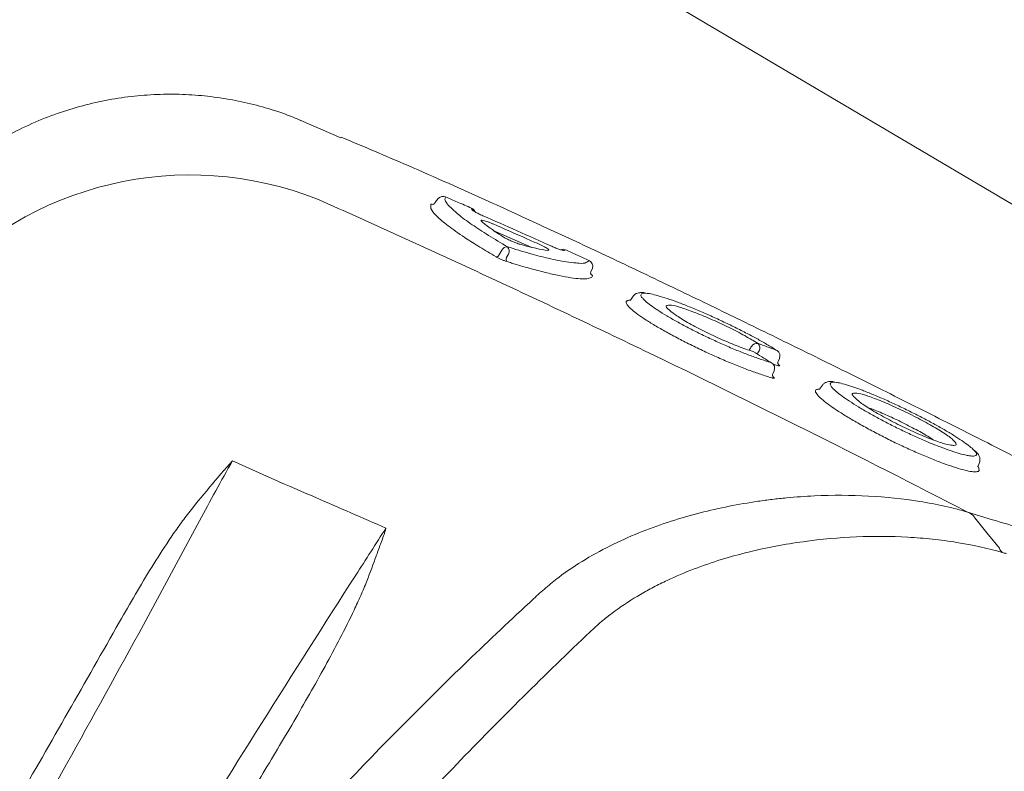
# Model space of a CAD drawing. Header units: millimetres. Extents: x -1131 to 37929, y -9154 to 9180.
# Tile 41 of 85: x 14246 to 14400, y 4739 to 4857. Entities that reach past the tile are written whole.
import ezdxf

# ---------------------------------------------------------------- set-up
doc = ezdxf.new("R2010")
doc.units = ezdxf.units.MM
doc.layers.add('GREYSCALE', color=9, linetype='Continuous', lineweight=0, true_color=0x808080)

# ---------------------------------------------------------------- blocks, each defined once
blk = doc.blocks.new('FLOOR PLAN')
at = {"layer": 'GREYSCALE'}
for p, q in [((15165.22, 13754.86, -57105.36), (14621.68, 14076.42, -57105.36)), ((14671.07, 13994.6, -57105.4), (14671.07, 13994.61, -57105.4)), ((14671.08, 13994.63, -57105.4), (14677.31, 13991.95, -57105.4)), ((14693.65, 13982.71, -57105.4), (14693.66, 13982.72, -57105.4)), ((14691.37, 13981.56, -57105.4), (14691.33, 13980.9, -57105.4)), ((14692.55, 13982.51, -57105.4), (14692.44, 13982.38, -57105.4)), ((14701.09, 13977.48, -57105.4), (14707.13, 13974.82, -57105.4)), ((14702.43, 13974.4, -57105.4), (14701.97, 13973.62, -57105.4)), ((14703.13, 13973.19, -57105.4), (14703.48, 13973.77, -57105.4)), ((14716.54, 13971.48, -57105.4), (14716.32, 13971, -57105.4)), ((14716.53, 13971.45, -57105.4), (14716.57, 13971.56, -57105.4)), ((14722.49, 13966.58, -57105.4), (14722.94, 13967.21, -57105.4)), ((14745.26, 13958.78, -57105.4), (14745.38, 13958.73, -57105.4)), ((14744.42, 13956.86, -57105.4), (14744.53, 13956.81, -57105.4)), ((14744.69, 13956.65, -57105.4), (14745.23, 13956.46, -57105.4)), ((14745.75, 13957.49, -57105.4), (14745.54, 13957, -57105.4)), ((14744.91, 13955.56, -57105.4), (14744.7, 13955.08, -57105.4)), ((14752.02, 13952.7, -57105.4), (14752.47, 13953.32, -57105.4)), ((14776.94, 13941.11, -57105.4), (14776.69, 13940.6, -57105.4)), ((14776.76, 13939.84, -57105.4), (14776.94, 13939.98, -57105.4)), ((14776.94, 13939.98, -57105.4), (14776.86, 13940.25, -57105.4)), ((14779.01, 13932.31, -57105.4), (14775.09, 13933.5, -57105.4)), ((14776.21, 13932.61, -57105.4), (14776.21, 13932.61, -57105.4)), ((14776.21, 13932.61, -57105.4), (14776.21, 13932.61, -57105.4)), ((14778.14, 13930.25, -57105.4), (14776.22, 13932.6, -57105.4)), ((14780.07, 13927.88, -57105.4), (14778.14, 13930.25, -57105.4))]:
    blk.add_line(p, q, dxfattribs=at)
for centre, radius, start, end in [((21130.68, 10361.07), 7752.88, 141.708854, 166.516628), ((21130.68, 10361.07), 7602.52, 141.773276, 166.244763), ((14653.83, 13932.08, -57105.4), 54.05, 68.4516, 138.3199), ((14693.26, 13981.8, -57105.4), 1, 66.5064, 134.8263), ((14693.25, 13981.8, -57105.4), 0.996, 66.1723, 134.7386), ((14697.31, 13980.03, -57105.4), 1, 21.2376, 66.6275), ((14703.27, 13973.97, -57105.4), 0.947, 87.7399, 153.2659), ((14702.57, 13974.22, -57105.4), 1.02, 333.7753, 43.1339), ((14701.54, 13973.83, -57105.4), 0.474, 267.8223, 333.2128), ((14711.96, 13973.53, -57105.4), 0.997, 65.4305, 111.597), ((14703.59, 13972.96, -57105.4), 0.509, 153.8273, 223.0389), ((14715.63, 13971.88, -57105.4), 0.999, 341.5559, 65.958), ((14742.21, 13958.89, -57105.4), 0.948, 77.4282, 149.5173), ((14741.71, 13959.13, -57105.4), 0.981, 331.8649, 44.0368), ((14744.83, 13957.88, -57105.4), 1, 336.5399, 57.0843), ((14744, 13955.96, -57105.4), 1, 336.4853, 58.2041)]:
    blk.add_arc(centre, radius, start, end, dxfattribs=at)
at = {"layer": 'GREYSCALE', "ltscale": 0.25}
for centre, radius, start, end in [((21162.38, 10254.78), 7836.99, 141.329977, 165.793479), ((21207.44, 10240.08), 7731.89, 141.956801, 165.483737)]:
    blk.add_arc(centre, radius, start, end, dxfattribs=at)
at = {"layer": 'GREYSCALE'}
for points, knots in [([(14610.63, 13980.5, -57105.4), (14610.65, 13980.52, -57105.4), (14611.47, 13981.54, -57105.4), (14613.3, 13983.39, -57105.4), (14616.12, 13986.02, -57105.4), (14619.16, 13988.42, -57105.4), (14622.36, 13990.61, -57105.4), (14625.83, 13992.62, -57105.4), (14629.55, 13994.41, -57105.4), (14633.5, 13995.94, -57105.4), (14637.5, 13997.13, -57105.4), (14641.53, 13998, -57105.4), (14645.57, 13998.54, -57105.4), (14649.59, 13998.78, -57105.4), (14653.57, 13998.71, -57105.4), (14657.49, 13998.35, -57105.4), (14661.32, 13997.71, -57105.4), (14665.06, 13996.8, -57105.4), (14668.32, 13995.79, -57105.4), (14670.29, 13994.97, -57105.4), (14671.09, 13994.64, -57105.4)], [0, 0, 0, 0, 0.001134, 0.05921, 0.117416, 0.175724, 0.234114, 0.292568, 0.357035, 0.420781, 0.483687, 0.545808, 0.607185, 0.667848, 0.727816, 0.787098, 0.845698, 0.903609, 0.960817, 1, 1, 1, 1]), ([(14677.35, 13992.04, -57105.4), (14680.8, 13990.58, -57105.4), (14688.29, 13987.43, -57105.4), (14699.09, 13982.61, -57105.4), (14709.43, 13977.88, -57105.4), (14718.61, 13973.59, -57105.4), (14727.95, 13969.15, -57105.4), (14737.44, 13964.57, -57105.4), (14747.04, 13959.88, -57105.4), (14756.86, 13955.04, -57105.4), (14766.84, 13950.05, -57105.4), (14776.97, 13944.94, -57105.4), (14786.03, 13940.33, -57105.4), (14793.99, 13936.26, -57105.4), (14800.87, 13932.73, -57105.4), (14807.75, 13929.19, -57105.4), (14814.88, 13925.53, -57105.4), (14820.88, 13922.45, -57105.4), (14825.72, 13919.97, -57105.4), (14829.75, 13917.92, -57105.4), (14833.99, 13915.76, -57105.4), (14837.92, 13913.77, -57105.4), (14841.18, 13912.11, -57105.4), (14843.89, 13910.72, -57105.4), (14846.31, 13909.45, -57105.4), (14848.71, 13908.17, -57105.4), (14850.04, 13907.41, -57105.4), (14855.57, 13904.08, -57105.4)], [0, 0, 0, 0, 0.063316, 0.137046, 0.187379, 0.237747, 0.288072, 0.337874, 0.387718, 0.437523, 0.488782, 0.540075, 0.591317, 0.625909, 0.660493, 0.695746, 0.730982, 0.771161, 0.791716, 0.812265, 0.841912, 0.872106, 0.896195, 0.920292, 0.944907, 0.969526, 1, 1, 1, 1]), ([(14694.41, 13981.09, -57105.4), (14694.33, 13981.15, -57105.4), (14694.05, 13981.4, -57105.4), (14693.76, 13981.81, -57105.4), (14693.45, 13982.36, -57105.4), (14693.58, 13982.59, -57105.4), (14693.65, 13982.71, -57105.4)], [0, 0, 0, 0, 0.074197, 0.28708, 0.641001, 1, 1, 1, 1]), ([(14693.65, 13982.71, -57105.4), (14694.27, 13982.45, -57105.4), (14694.88, 13982.18, -57105.4), (14695.49, 13981.91, -57105.4), (14696.23, 13981.59, -57105.4), (14696.97, 13981.27, -57105.4), (14697.71, 13980.95, -57105.4)], [0, 0, 0, 0, 0.002, 0.002, 0.002, 0.004411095, 0.004411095, 0.004411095, 0.004411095]), ([(14775.09, 13933.5, -57105.4), (14758.38, 13942.16, -57105.4), (14741.58, 13950.56, -57105.4), (14716.23, 13962.77, -57105.4), (14707.75, 13966.78, -57105.4), (14690.75, 13974.66, -57105.4), (14682.23, 13978.54, -57105.4), (14673.68, 13982.35, -57105.4)], [0, 0, 0, 0, 0.5, 0.5, 0.75, 0.75, 1, 1, 1, 1]), ([(14691.64, 13981.53, -57105.4), (14691.59, 13981.55, -57105.4), (14691.44, 13981.59, -57105.4), (14691.4, 13981.57, -57105.4), (14691.37, 13981.56, -57105.4)], [0, 0, 0, 0, 0.370215, 1, 1, 1, 1]), ([(14691.64, 13981.53, -57105.4), (14691.64, 13981.53, -57105.4), (14691.64, 13981.53, -57105.4), (14691.65, 13981.53, -57105.4), (14691.68, 13981.54, -57105.4), (14691.78, 13981.56, -57105.4), (14691.89, 13981.62, -57105.4), (14691.94, 13981.69, -57105.4), (14691.94, 13981.69, -57105.4)], [0, 0, 0, 0, 0.014276, 0.209132, 0.380371, 0.579352, 0.841929, 1, 1, 1, 1]), ([(14691.94, 13981.69, -57105.4), (14691.97, 13981.74, -57105.4), (14692.15, 13981.99, -57105.4), (14692.32, 13982.22, -57105.4), (14692.44, 13982.38, -57105.4)], [0, 0, 0, 0, 0.205831, 1, 1, 1, 1]), ([(14703.31, 13974.92, -57105.4), (14702.29, 13975.52, -57105.4), (14700.22, 13976.75, -57105.4), (14697.64, 13978.45, -57105.4), (14695.56, 13979.97, -57105.4), (14694.78, 13980.73, -57105.4), (14694.41, 13981.09, -57105.4)], [0, 0, 0, 0, 0.240852, 0.487107, 0.75984, 1, 1, 1, 1]), ([(14691.33, 13980.9, -57105.4), (14691.54, 13980.57, -57105.4), (14691.96, 13979.92, -57105.4), (14693.69, 13978.44, -57105.4), (14695.46, 13977.16, -57105.4), (14697.28, 13975.95, -57105.4), (14698.93, 13974.89, -57105.4), (14700.66, 13973.87, -57105.4), (14701.52, 13973.36, -57105.4)], [0, 0, 0, 0, 0.21968, 0.439192, 0.658685, 0.696773, 0.849384, 1, 1, 1, 1]), ([(14697.73, 13980.75, -57105.4), (14697.74, 13980.71, -57105.4), (14697.79, 13980.66, -57105.4), (14697.93, 13980.56, -57105.4), (14697.99, 13980.53, -57105.4), (14698.11, 13980.45, -57105.4), (14698.18, 13980.41, -57105.4), (14698.34, 13980.32, -57105.4), (14698.43, 13980.27, -57105.4), (14698.61, 13980.17, -57105.4), (14698.71, 13980.12, -57105.4), (14699.01, 13979.97, -57105.4), (14699.23, 13979.87, -57105.4), (14699.46, 13979.77, -57105.4)], [0, 0, 0, 0, 0.25, 0.25, 0.375, 0.375, 0.5, 0.5, 0.625, 0.625, 0.75, 0.75, 1, 1, 1, 1]), ([(14701.09, 13978.48, -57105.4), (14700.94, 13978.54, -57105.4), (14700.8, 13978.6, -57105.4), (14700.51, 13978.72, -57105.4), (14700.37, 13978.77, -57105.4), (14700.1, 13978.87, -57105.4), (14699.98, 13978.91, -57105.4), (14699.75, 13978.98, -57105.4), (14699.65, 13979.01, -57105.4), (14699.38, 13979.08, -57105.4), (14699.26, 13979.09, -57105.4), (14699.18, 13979.06, -57105.4), (14699.17, 13979.04, -57105.4), (14699.18, 13979, -57105.4), (14699.21, 13978.96, -57105.4), (14699.25, 13978.93, -57105.4)], [0, 0, 0, 0, 0.125, 0.125, 0.25, 0.25, 0.375, 0.375, 0.5, 0.5, 0.75, 0.75, 0.875, 0.875, 1, 1, 1, 1]), ([(14699.25, 13978.93, -57105.4), (14699.42, 13978.77, -57105.4), (14699.61, 13978.6, -57105.4), (14700.06, 13978.24, -57105.4), (14700.31, 13978.05, -57105.4), (14701.13, 13977.45, -57105.4), (14701.78, 13977.01, -57105.4), (14702.52, 13976.53, -57105.4)], [0, 0, 0, 0, 0.25, 0.25, 0.5, 0.5, 1, 1, 1, 1]), ([(14708.05, 13975.41, -57105.4), (14707.44, 13975.68, -57105.4), (14706.83, 13975.95, -57105.4), (14706.22, 13976.22, -57105.4), (14704.51, 13976.98, -57105.4), (14702.8, 13977.73, -57105.4), (14701.09, 13978.48, -57105.4)], [0, 0, 0, 0, 0.002, 0.002, 0.002, 0.00758254, 0.00758254, 0.00758254, 0.00758254]), ([(14702.52, 13976.53, -57105.4), (14702.6, 13976.48, -57105.4), (14702.69, 13976.43, -57105.4), (14702.89, 13976.32, -57105.4), (14703, 13976.26, -57105.4), (14703.23, 13976.14, -57105.4), (14703.35, 13976.08, -57105.4), (14703.6, 13975.96, -57105.4), (14703.73, 13975.9, -57105.4), (14703.98, 13975.79, -57105.4), (14704.12, 13975.73, -57105.4), (14704.38, 13975.62, -57105.4), (14704.5, 13975.57, -57105.4), (14704.75, 13975.48, -57105.4), (14704.86, 13975.44, -57105.4), (14705.09, 13975.37, -57105.4), (14705.19, 13975.33, -57105.4), (14705.28, 13975.31, -57105.4)], [0, 0, 0, 0, 0.125, 0.125, 0.25, 0.25, 0.375, 0.375, 0.5, 0.5, 0.625, 0.625, 0.75, 0.75, 0.875, 0.875, 1, 1, 1, 1]), ([(14714.04, 13972.39, -57105.4), (14713.55, 13972.43, -57105.4), (14712.43, 13972.52, -57105.4), (14709.9, 13973.06, -57105.4), (14706.82, 13973.84, -57105.4), (14704.49, 13974.56, -57105.4), (14703.31, 13974.92, -57105.4)], [0, 0, 0, 0, 0.220226, 0.504612, 0.749666, 1, 1, 1, 1]), ([(14705.28, 13975.31, -57105.4), (14705.74, 13975.18, -57105.4), (14706.18, 13975.06, -57105.4), (14707, 13974.85, -57105.4), (14707.39, 13974.76, -57105.4), (14708.48, 13974.52, -57105.4), (14709.1, 13974.41, -57105.4), (14709.61, 13974.36, -57105.4)], [0, 0, 0, 0, 0.25, 0.25, 0.5, 0.5, 1, 1, 1, 1]), ([(14709.61, 13974.36, -57105.4), (14709.73, 13974.35, -57105.4), (14709.78, 13974.37, -57105.4), (14709.76, 13974.44, -57105.4), (14709.73, 13974.47, -57105.4), (14709.65, 13974.55, -57105.4), (14709.59, 13974.6, -57105.4), (14709.43, 13974.7, -57105.4), (14709.34, 13974.76, -57105.4), (14709.13, 13974.88, -57105.4), (14709.01, 13974.94, -57105.4), (14708.76, 13975.08, -57105.4), (14708.62, 13975.14, -57105.4), (14708.34, 13975.28, -57105.4), (14708.2, 13975.34, -57105.4), (14708.05, 13975.41, -57105.4)], [0, 0, 0, 0, 0.25, 0.25, 0.375, 0.375, 0.5, 0.5, 0.625, 0.625, 0.75, 0.75, 0.875, 0.875, 1, 1, 1, 1]), ([(14710.21, 13975, -57105.4), (14710.43, 13974.9, -57105.4), (14710.66, 13974.81, -57105.4), (14710.98, 13974.68, -57105.4), (14711.09, 13974.64, -57105.4), (14711.29, 13974.56, -57105.4), (14711.38, 13974.53, -57105.4), (14711.56, 13974.47, -57105.4), (14711.64, 13974.44, -57105.4), (14711.79, 13974.4, -57105.4), (14711.86, 13974.38, -57105.4), (14712.04, 13974.34, -57105.4), (14712.12, 13974.33, -57105.4), (14712.16, 13974.34, -57105.4)], [0, 0, 0, 0, 0.25, 0.25, 0.375, 0.375, 0.5, 0.5, 0.625, 0.625, 0.75, 0.75, 1, 1, 1, 1]), ([(14701.52, 13973.36, -57105.4), (14701.64, 13973.29, -57105.4), (14701.77, 13973.22, -57105.4), (14702.05, 13973.08, -57105.4), (14702.2, 13973.01, -57105.4), (14702.51, 13972.88, -57105.4), (14702.66, 13972.81, -57105.4), (14702.95, 13972.7, -57105.4), (14703.09, 13972.65, -57105.4), (14703.22, 13972.61, -57105.4)], [0, 0, 0, 0, 0.25, 0.25, 0.5, 0.5, 0.75, 0.75, 1, 1, 1, 1]), ([(14712.38, 13974.44, -57105.4), (14712.99, 13974.16, -57105.4), (14713.6, 13973.89, -57105.4), (14714.21, 13973.61, -57105.4), (14714.81, 13973.34, -57105.4), (14715.42, 13973.07, -57105.4), (14716.03, 13972.79, -57105.4)], [0, 0, 0, 0, 0.002, 0.002, 0.002, 0.003999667, 0.003999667, 0.003999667, 0.003999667]), ([(14703.22, 13972.61, -57105.4), (14703.46, 13972.54, -57105.4), (14703.71, 13972.46, -57105.4), (14704.19, 13972.31, -57105.4), (14704.91, 13972.09, -57105.4), (14705.6, 13971.89, -57105.4), (14706.94, 13971.5, -57105.4), (14707.79, 13971.27, -57105.4), (14709.38, 13970.86, -57105.4), (14710.13, 13970.68, -57105.4), (14711.54, 13970.37, -57105.4), (14712.18, 13970.25, -57105.4), (14713.91, 13969.96, -57105.4), (14714.82, 13969.88, -57105.4), (14715.63, 13969.93, -57105.4), (14715.78, 13969.95, -57105.4), (14716.03, 13969.99, -57105.4), (14716.14, 13970.02, -57105.4), (14716.42, 13970.14, -57105.4), (14716.54, 13970.25, -57105.4), (14716.58, 13970.38, -57105.4)], [0, 0, 0, 0, 0.03125, 0.03125, 0.0625, 0.125, 0.125, 0.25, 0.25, 0.375, 0.375, 0.5, 0.5, 0.75, 0.75, 0.8125, 0.8125, 0.875, 0.875, 1, 1, 1, 1]), ([(14716.03, 13972.79, -57105.4), (14715.91, 13972.66, -57105.4), (14715.66, 13972.4, -57105.4), (14714.92, 13972.29, -57105.4), (14714.18, 13972.37, -57105.4), (14714.04, 13972.39, -57105.4)], [0, 0, 0, 0, 0.4433, 0.896253, 1, 1, 1, 1]), ([(14716.32, 13971, -57105.4), (14716.31, 13970.95, -57105.4), (14716.28, 13970.87, -57105.4), (14716.29, 13970.73, -57105.4), (14716.34, 13970.63, -57105.4), (14716.38, 13970.57, -57105.4), (14716.41, 13970.55, -57105.4), (14716.41, 13970.55, -57105.4), (14716.41, 13970.55, -57105.4)], [0, 0, 0, 0, 0.175463, 0.400939, 0.589495, 0.747071, 0.890518, 1, 1, 1, 1]), ([(14716.58, 13970.38, -57105.4), (14716.58, 13970.39, -57105.4), (14716.57, 13970.43, -57105.4), (14716.51, 13970.49, -57105.4), (14716.41, 13970.55, -57105.4), (14716.41, 13970.55, -57105.4)], [0, 0, 0, 0, 0.3650586, 0.9797373, 1, 1, 1, 1]), ([(14722.94, 13967.21, -57105.4), (14723.01, 13967.25, -57105.4), (14723.14, 13967.5, -57105.4), (14723.54, 13967.67, -57105.4), (14724, 13967.78, -57105.4), (14724.39, 13967.79, -57105.4), (14724.71, 13967.74, -57105.4), (14725.13, 13967.64, -57105.4)], [0, 0, 0, 0, 0.085263, 0.298133, 0.53129, 0.85157, 1, 1, 1, 1]), ([(14724.65, 13966.63, -57105.4), (14724.54, 13966.74, -57105.4), (14724.23, 13967.04, -57105.4), (14724.08, 13967.37, -57105.4), (14724.2, 13967.62, -57105.4), (14724.55, 13967.71, -57105.4), (14724.98, 13967.65, -57105.4), (14725.13, 13967.64, -57105.4)], [0, 0, 0, 0, 0.142974, 0.381895, 0.621008, 0.867279, 1, 1, 1, 1]), ([(14725.13, 13967.64, -57105.4), (14725.23, 13967.63, -57105.4), (14725.58, 13967.6, -57105.4), (14726.48, 13967.38, -57105.4), (14727.82, 13966.99, -57105.4), (14729.41, 13966.44, -57105.4), (14731.18, 13965.76, -57105.4), (14733.07, 13964.99, -57105.4), (14735.07, 13964.12, -57105.4), (14737.07, 13963.19, -57105.4), (14739.06, 13962.23, -57105.4), (14740.93, 13961.28, -57105.4), (14742.65, 13960.35, -57105.4), (14744.12, 13959.5, -57105.4), (14744.9, 13959.01, -57105.4), (14745.26, 13958.78, -57105.4)], [0, 0, 0, 0, 0.034967, 0.11668, 0.198521, 0.28284, 0.363401, 0.446271, 0.52675, 0.609595, 0.689692, 0.772207, 0.85087, 0.93183, 1, 1, 1, 1]), ([(14722.11, 13966.52, -57105.4), (14722.05, 13966.51, -57105.4), (14721.82, 13966.48, -57105.4), (14721.75, 13966.29, -57105.4), (14721.91, 13966.05, -57105.4), (14721.96, 13965.96, -57105.4)], [0, 0, 0, 0, 0.160118, 0.714475, 1, 1, 1, 1]), ([(14721.96, 13965.96, -57105.4), (14721.99, 13965.89, -57105.4), (14722.09, 13965.68, -57105.4), (14722.66, 13965.14, -57105.4), (14723.61, 13964.39, -57105.4), (14724.91, 13963.5, -57105.4), (14726.47, 13962.53, -57105.4), (14728.28, 13961.5, -57105.4), (14730.26, 13960.44, -57105.4), (14732.37, 13959.38, -57105.4), (14734.55, 13958.34, -57105.4), (14736.75, 13957.36, -57105.4), (14738.91, 13956.45, -57105.4), (14740.96, 13955.66, -57105.4), (14742.91, 13954.96, -57105.4), (14744.01, 13954.63, -57105.4), (14744.59, 13954.45, -57105.4)], [0, 0, 0, 0, 0.036944, 0.111064, 0.185167, 0.25898, 0.332797, 0.405887, 0.478972, 0.551758, 0.624553, 0.69822, 0.771885, 0.845998, 0.920119, 1, 1, 1, 1]), ([(14722.49, 13966.58, -57105.4), (14722.48, 13966.58, -57105.4), (14722.27, 13966.6, -57105.4), (14722.19, 13966.56, -57105.4), (14722.11, 13966.52, -57105.4)], [0, 0, 0, 0, 0.031421, 1, 1, 1, 1]), ([(14744.42, 13956.86, -57105.4), (14743.94, 13957, -57105.4), (14742.97, 13957.3, -57105.4), (14741.25, 13957.91, -57105.4), (14739.37, 13958.64, -57105.4), (14737.4, 13959.47, -57105.4), (14735.38, 13960.38, -57105.4), (14733.4, 13961.32, -57105.4), (14731.48, 13962.29, -57105.4), (14729.71, 13963.24, -57105.4), (14728.12, 13964.16, -57105.4), (14726.75, 13965.01, -57105.4), (14725.64, 13965.78, -57105.4), (14724.94, 13966.32, -57105.4), (14724.71, 13966.56, -57105.4), (14724.65, 13966.63, -57105.4)], [0, 0, 0, 0, 0.081121, 0.164592, 0.245691, 0.329206, 0.409093, 0.49132, 0.570813, 0.652715, 0.73066, 0.81084, 0.889237, 0.969944, 1, 1, 1, 1]), ([(14728.86, 13965.79, -57105.4), (14728.58, 13965.8, -57105.4), (14728.01, 13965.81, -57105.4), (14728.01, 13965.51, -57105.4), (14728.42, 13965.18, -57105.4), (14728.47, 13965.14, -57105.4)], [0, 0, 0, 0, 0.4462454, 0.9349282, 1, 1, 1, 1]), ([(14742.41, 13959.82, -57105.4), (14741.76, 13960.21, -57105.4), (14740.49, 13960.99, -57105.4), (14737.91, 13962.32, -57105.4), (14735.23, 13963.57, -57105.4), (14732.6, 13964.67, -57105.4), (14730.43, 13965.43, -57105.4), (14729.14, 13965.81, -57105.4), (14728.88, 13965.79, -57105.4), (14728.86, 13965.79, -57105.4)], [0, 0, 0, 0, 0.170858, 0.332147, 0.492014, 0.656195, 0.819988, 0.986588, 1, 1, 1, 1]), ([(14728.47, 13965.14, -57105.4), (14728.72, 13964.91, -57105.4), (14729.26, 13964.42, -57105.4), (14731.07, 13963.29, -57105.4), (14733.41, 13962.01, -57105.4), (14736.08, 13960.72, -57105.4), (14738.74, 13959.58, -57105.4), (14740.59, 13958.9, -57105.4), (14741.45, 13958.63, -57105.4), (14741.66, 13958.56, -57105.4)], [0, 0, 0, 0, 0.140566, 0.301933, 0.463305, 0.622013, 0.785773, 0.94855, 1, 1, 1, 1]), ([(14745.26, 13958.78, -57105.4), (14744.78, 13958.96, -57105.4), (14744.29, 13959.14, -57105.4), (14743.8, 13959.31, -57105.4), (14743.34, 13959.48, -57105.4), (14742.88, 13959.65, -57105.4), (14742.41, 13959.82, -57105.4)], [0, 0, 0, 0, 0.002000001, 0.002000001, 0.002000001, 0.003901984, 0.003901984, 0.003901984, 0.003901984]), ([(14741.66, 13958.56, -57105.4), (14742.1, 13958.29, -57105.4), (14742.54, 13958.02, -57105.4), (14742.98, 13957.75, -57105.4), (14743.46, 13957.45, -57105.4), (14743.94, 13957.15, -57105.4), (14744.42, 13956.86, -57105.4)], [0, 0, 0, 0, 0.002000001, 0.002000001, 0.002000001, 0.004171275, 0.004171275, 0.004171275, 0.004171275]), ([(14742.28, 13958.18, -57105.4), (14742.32, 13958.25, -57105.4), (14742.42, 13958.41, -57105.4), (14742.51, 13958.57, -57105.4), (14742.57, 13958.67, -57105.4)], [0, 0, 0, 0, 0.397181, 1, 1, 1, 1]), ([(14745.23, 13956.46, -57105.4), (14745.38, 13956.41, -57105.4), (14745.51, 13956.37, -57105.4), (14745.69, 13956.32, -57105.4), (14745.75, 13956.32, -57105.4), (14745.79, 13956.34, -57105.4), (14745.79, 13956.35, -57105.4), (14745.78, 13956.38, -57105.4), (14745.76, 13956.4, -57105.4), (14745.72, 13956.45, -57105.4), (14745.69, 13956.47, -57105.4), (14745.61, 13956.53, -57105.4), (14745.59, 13956.54, -57105.4), (14745.57, 13956.56, -57105.4)], [0, 0, 0, 0, 0.25, 0.25, 0.5, 0.5, 0.625, 0.625, 0.75, 0.75, 0.875, 0.875, 1, 1, 1, 1]), ([(14745.54, 13957, -57105.4), (14745.52, 13956.94, -57105.4), (14745.49, 13956.83, -57105.4), (14745.51, 13956.68, -57105.4), (14745.55, 13956.59, -57105.4), (14745.56, 13956.58, -57105.4), (14745.56, 13956.57, -57105.4), (14745.56, 13956.57, -57105.4), (14745.57, 13956.56, -57105.4)], [0, 0, 0, 0, 0.254985, 0.463826, 0.637296, 0.783337, 0.926867, 1, 1, 1, 1]), ([(14744.7, 13955.08, -57105.4), (14744.7, 13955.07, -57105.4), (14744.67, 13955.02, -57105.4), (14744.66, 13954.9, -57105.4), (14744.68, 13954.76, -57105.4), (14744.72, 13954.67, -57105.4), (14744.75, 13954.65, -57105.4), (14744.76, 13954.65, -57105.4), (14744.76, 13954.64, -57105.4)], [0, 0, 0, 0, 0.005493, 0.289143, 0.515025, 0.705708, 0.87243, 1, 1, 1, 1]), ([(14744.59, 13954.45, -57105.4), (14744.65, 13954.44, -57105.4), (14744.81, 13954.4, -57105.4), (14744.96, 13954.39, -57105.4), (14744.96, 13954.47, -57105.4), (14744.88, 13954.56, -57105.4), (14744.77, 13954.64, -57105.4), (14744.76, 13954.64, -57105.4)], [0, 0, 0, 0, 0.170931, 0.43557, 0.700344, 0.964272, 1, 1, 1, 1]), ([(14752.47, 13953.32, -57105.4), (14752.53, 13953.37, -57105.4), (14752.66, 13953.6, -57105.4), (14753.06, 13953.78, -57105.4), (14753.51, 13953.89, -57105.4), (14753.9, 13953.9, -57105.4), (14754.22, 13953.85, -57105.4), (14754.65, 13953.73, -57105.4)], [0, 0, 0, 0, 0.0760045, 0.2920195, 0.5221541, 0.8303026, 1, 1, 1, 1]), ([(14754.21, 13952.71, -57105.4), (14754.14, 13952.77, -57105.4), (14753.86, 13953.03, -57105.4), (14753.64, 13953.4, -57105.4), (14753.68, 13953.7, -57105.4), (14754.05, 13953.81, -57105.4), (14754.48, 13953.75, -57105.4), (14754.65, 13953.73, -57105.4)], [0, 0, 0, 0, 0.074975, 0.308763, 0.600633, 0.840221, 1, 1, 1, 1]), ([(14754.65, 13953.73, -57105.4), (14754.73, 13953.72, -57105.4), (14755.03, 13953.7, -57105.4), (14755.87, 13953.48, -57105.4), (14757.14, 13953.09, -57105.4), (14758.66, 13952.54, -57105.4), (14760.36, 13951.86, -57105.4), (14762.2, 13951.07, -57105.4), (14764.12, 13950.19, -57105.4), (14766.06, 13949.25, -57105.4), (14767.97, 13948.28, -57105.4), (14769.8, 13947.31, -57105.4), (14771.48, 13946.36, -57105.4), (14772.98, 13945.47, -57105.4), (14774.26, 13944.64, -57105.4), (14775.25, 13943.92, -57105.4), (14775.85, 13943.45, -57105.4), (14776.01, 13943.26, -57105.4), (14776.03, 13943.23, -57105.4)], [0, 0, 0, 0, 0.023226, 0.092931, 0.162639, 0.232676, 0.302714, 0.372201, 0.441684, 0.510683, 0.579678, 0.648044, 0.716408, 0.784299, 0.852186, 0.919822, 0.987451, 1, 1, 1, 1]), ([(14751.62, 13952.65, -57105.4), (14751.56, 13952.63, -57105.4), (14751.31, 13952.59, -57105.4), (14751.36, 13952.39, -57105.4), (14751.39, 13952.24, -57105.4)], [0, 0, 0, 0, 0.258674, 1, 1, 1, 1]), ([(14751.39, 13952.24, -57105.4), (14751.5, 13952.06, -57105.4), (14751.69, 13951.73, -57105.4), (14752.5, 13950.99, -57105.4), (14753.57, 13950.17, -57105.4), (14754.95, 13949.23, -57105.4), (14756.57, 13948.22, -57105.4), (14758.42, 13947.15, -57105.4), (14760.4, 13946.06, -57105.4), (14762.49, 13944.98, -57105.4), (14764.63, 13943.94, -57105.4), (14766.75, 13942.97, -57105.4), (14768.82, 13942.08, -57105.4), (14770.76, 13941.31, -57105.4), (14772.52, 13940.67, -57105.4), (14774.05, 13940.19, -57105.4), (14775.3, 13939.88, -57105.4), (14776.25, 13939.74, -57105.4), (14776.59, 13939.8, -57105.4), (14776.76, 13939.84, -57105.4)], [0, 0, 0, 0, 0.066966, 0.12566, 0.184351, 0.242449, 0.30055, 0.358196, 0.415842, 0.473121, 0.530398, 0.588231, 0.646066, 0.704525, 0.762985, 0.822038, 0.881088, 0.940546, 1, 1, 1, 1]), ([(14752.02, 13952.7, -57105.4), (14751.99, 13952.71, -57105.4), (14751.77, 13952.73, -57105.4), (14751.68, 13952.68, -57105.4), (14751.62, 13952.65, -57105.4)], [0, 0, 0, 0, 0.269637, 1, 1, 1, 1]), ([(14775.46, 13942.29, -57105.4), (14775.29, 13942.31, -57105.4), (14774.86, 13942.37, -57105.4), (14773.83, 13942.63, -57105.4), (14772.46, 13943.07, -57105.4), (14770.85, 13943.65, -57105.4), (14769.08, 13944.36, -57105.4), (14767.2, 13945.18, -57105.4), (14765.25, 13946.08, -57105.4), (14763.31, 13947.03, -57105.4), (14761.44, 13948.01, -57105.4), (14759.67, 13948.98, -57105.4), (14758.07, 13949.92, -57105.4), (14756.65, 13950.82, -57105.4), (14755.49, 13951.62, -57105.4), (14754.65, 13952.27, -57105.4), (14754.34, 13952.58, -57105.4), (14754.21, 13952.71, -57105.4)], [0, 0, 0, 0, 0.045419, 0.115839, 0.186799, 0.257754, 0.32863, 0.399501, 0.469663, 0.539816, 0.608957, 0.678085, 0.746838, 0.815591, 0.884388, 0.95319, 1, 1, 1, 1]), ([(14757.79, 13952.07, -57105.4), (14757.62, 13952.07, -57105.4), (14757.13, 13952.1, -57105.4), (14756.96, 13951.91, -57105.4), (14757.37, 13951.53, -57105.4), (14757.44, 13951.46, -57105.4)], [0, 0, 0, 0, 0.294516, 0.862877, 1, 1, 1, 1]), ([(14772.83, 13944.76, -57105.4), (14772.82, 13944.78, -57105.4), (14772.62, 13945.03, -57105.4), (14771.42, 13945.85, -57105.4), (14769.34, 13947.11, -57105.4), (14766.74, 13948.5, -57105.4), (14764, 13949.83, -57105.4), (14761.37, 13950.97, -57105.4), (14759.23, 13951.75, -57105.4), (14758.09, 13952.06, -57105.4), (14757.8, 13952.07, -57105.4), (14757.79, 13952.07, -57105.4)], [0, 0, 0, 0, 0.015121, 0.155418, 0.294804, 0.433435, 0.572075, 0.71203, 0.853105, 0.994782, 1, 1, 1, 1]), ([(14757.44, 13951.46, -57105.4), (14757.61, 13951.27, -57105.4), (14758.01, 13950.84, -57105.4), (14759.62, 13949.74, -57105.4), (14761.9, 13948.4, -57105.4), (14764.56, 13947.01, -57105.4), (14767.31, 13945.73, -57105.4), (14769.81, 13944.71, -57105.4), (14771.78, 13944.05, -57105.4), (14772.44, 13943.98, -57105.4), (14772.74, 13943.94, -57105.4)], [0, 0, 0, 0, 0.0984, 0.230543, 0.361452, 0.492139, 0.623641, 0.756097, 0.8899, 1, 1, 1, 1]), ([(14769.81, 13944.74, -57105.4), (14769.52, 13944.94, -57105.4), (14768.72, 13945.46, -57105.4), (14766.81, 13946.53, -57105.4), (14764.4, 13947.76, -57105.4), (14762.02, 13948.85, -57105.4), (14760.33, 13949.56, -57105.4), (14759.72, 13949.75, -57105.4), (14759.6, 13949.79, -57105.4)], [0, 0, 0, 0, 0.1171914, 0.3236173, 0.5316923, 0.7421657, 0.9517971, 1, 1, 1, 1]), ([(14773.33, 13944.02, -57105.4), (14773.34, 13944.06, -57105.4), (14773.39, 13944.21, -57105.4), (14773.07, 13944.53, -57105.4), (14772.83, 13944.76, -57105.4)], [0, 0, 0, 0, 0.26459, 1, 1, 1, 1]), ([(14772.74, 13943.94, -57105.4), (14772.83, 13943.92, -57105.4), (14773.21, 13943.85, -57105.4), (14773.28, 13943.95, -57105.4), (14773.33, 13944.02, -57105.4)], [0, 0, 0, 0, 0.212645, 1, 1, 1, 1]), ([(14776.03, 13943.23, -57105.4), (14776.18, 13943.08, -57105.4), (14776.5, 13942.74, -57105.4), (14776.49, 13942.55, -57105.4), (14776.48, 13942.44, -57105.4)], [0, 0, 0, 0, 0.453626, 1, 1, 1, 1]), ([(14776.04, 13943.23, -57105.4), (14776.37, 13942.97, -57105.4), (14776.62, 13942.74, -57105.4), (14776.84, 13942.42, -57105.4), (14777.06, 13941.95, -57105.4), (14777.05, 13941.59, -57105.4), (14776.94, 13941.11, -57105.4)], [0, 0, 0, 0, 0.150992, 0.540293, 0.796534, 1, 1, 1, 1]), ([(14776.48, 13942.44, -57105.4), (14776.35, 13942.32, -57105.4), (14776.2, 13942.17, -57105.4), (14775.56, 13942.28, -57105.4), (14775.46, 13942.29, -57105.4)], [0, 0, 0, 0, 0.8365957, 1, 1, 1, 1]), ([(14776.86, 13940.25, -57105.4), (14776.87, 13940.32, -57105.4), (14776.89, 13940.4, -57105.4), (14776.73, 13940.57, -57105.4), (14776.69, 13940.6, -57105.4)], [0, 0, 0, 0, 0.735294, 1, 1, 1, 1]), ([(14775.17, 13933.48, -57105.4), (14773.97, 13933.83, -57105.4), (14772.74, 13934.15, -57105.4), (14770.23, 13934.71, -57105.4), (14768.95, 13934.96, -57105.4), (14765.05, 13935.59, -57105.4), (14762.38, 13935.86, -57105.4), (14756.9, 13936.15, -57105.4), (14754.09, 13936.16, -57105.4), (14749.77, 13935.96, -57105.4), (14748.32, 13935.86, -57105.4), (14746.11, 13935.65, -57105.4), (14745.37, 13935.57, -57105.4), (14743.89, 13935.39, -57105.4), (14743.14, 13935.29, -57105.4), (14739.39, 13934.74, -57105.4), (14736.38, 13934.15, -57105.4), (14730.36, 13932.61, -57105.4), (14727.35, 13931.66, -57105.4), (14722.85, 13929.87, -57105.4), (14721.36, 13929.22, -57105.4), (14718.38, 13927.77, -57105.4), (14716.91, 13926.98, -57105.4), (14714.05, 13925.25, -57105.4), (14712.66, 13924.32, -57105.4), (14710.63, 13922.79, -57105.4), (14709.96, 13922.25, -57105.4), (14708.98, 13921.42, -57105.4), (14708.65, 13921.13, -57105.4), (14708.01, 13920.55, -57105.4), (14707.7, 13920.26, -57105.4), (14707.39, 13919.96, -57105.4)], [0, 0, 0, 0, 0.0625, 0.0625, 0.125, 0.125, 0.25, 0.25, 0.375, 0.375, 0.4375, 0.4375, 0.46875, 0.46875, 0.5, 0.5, 0.625, 0.625, 0.75, 0.75, 0.8125, 0.8125, 0.875, 0.875, 0.9375, 0.9375, 0.96875, 0.96875, 0.984375, 0.984375, 1, 1, 1, 1]), ([(14775.17, 13933.48, -57105.4), (14775.26, 13933.44, -57105.4), (14775.37, 13933.4, -57105.4), (14775.58, 13933.28, -57105.4), (14775.68, 13933.22, -57105.4), (14775.87, 13933.07, -57105.4), (14775.95, 13932.98, -57105.4), (14776.09, 13932.81, -57105.4), (14776.16, 13932.71, -57105.4), (14776.21, 13932.61, -57105.4)], [0, 0, 0, 0, 0.25, 0.25, 0.5, 0.5, 0.75, 0.75, 1, 1, 1, 1]), ([(14606.28, 13844.74, -57105.4), (14610.56, 13852.06, -57105.4), (14614.8, 13859.37, -57105.4), (14623.19, 13874.01, -57105.4), (14627.34, 13881.34, -57105.4), (14635.53, 13895.96, -57105.4), (14639.56, 13903.24, -57105.4), (14647.5, 13917.73, -57105.4), (14651.4, 13924.94, -57105.4), (14655.23, 13932.11, -57105.4)], [0, 0, 0, 0, 0.25, 0.25, 0.5, 0.5, 0.75, 0.75, 1, 1, 1, 1]), ([(14653.35, 13933.1, -57105.4), (14652.84, 13932.44, -57105.4), (14652.35, 13931.78, -57105.4), (14651.39, 13930.43, -57105.4), (14650.93, 13929.75, -57105.4), (14649.55, 13927.7, -57105.4), (14648.66, 13926.31, -57105.4), (14646.06, 13922.1, -57105.4), (14644.39, 13919.24, -57105.4), (14642.76, 13916.36, -57105.4)], [0, 0, 0, 0, 0.125, 0.125, 0.25, 0.25, 0.5, 0.5, 1, 1, 1, 1]), ([(14970.58, 13828.3, -57105.4), (14968.11, 13830.68, -57105.4), (14964.08, 13834.56, -57105.4), (14958.36, 13839.43, -57105.4), (14953.95, 13843, -57105.4), (14949.83, 13846.12, -57105.4), (14946.02, 13848.8, -57105.4), (14942.21, 13851.33, -57105.4), (14938.55, 13853.68, -57105.4), (14934.9, 13855.97, -57105.4), (14931.38, 13858.13, -57105.4), (14928.08, 13860.15, -57105.4), (14924.51, 13862.31, -57105.4), (14920.18, 13864.92, -57105.4), (14914.95, 13868.07, -57105.4), (14908.8, 13871.8, -57105.4), (14902.37, 13875.73, -57105.4), (14895.93, 13879.69, -57105.4), (14889.82, 13883.47, -57105.4), (14884.24, 13886.95, -57105.4), (14879.3, 13890.05, -57105.4), (14874.91, 13892.81, -57105.4), (14871.04, 13895.22, -57105.4), (14867.58, 13897.34, -57105.4), (14861.04, 13901.22, -57105.4), (14851.38, 13906.39, -57105.4), (14839.89, 13911.6, -57105.4), (14830.26, 13915.47, -57105.4), (14821.87, 13918.6, -57105.4), (14812.17, 13921.96, -57105.4), (14800.78, 13925.63, -57105.4), (14789.8, 13929.04, -57105.4), (14782.16, 13931.35, -57105.4), (14779.01, 13932.31, -57105.4)], [0, 0, 0, 0, 0.0593635, 0.0971043, 0.1348438, 0.1667324, 0.198607, 0.2201848, 0.2417788, 0.2633349, 0.278122, 0.2929063, 0.3080418, 0.3231723, 0.3441056, 0.3655953, 0.3864814, 0.4080077, 0.4295299, 0.4486306, 0.4683357, 0.4884205, 0.5086324, 0.5289688, 0.5492243, 0.6333183, 0.7152132, 0.756242, 0.7972696, 0.8516973, 0.906117, 0.9611972, 1, 1, 1, 1]), ([(14681.35, 13922.73, -57105.4), (14681.87, 13924.07, -57105.4), (14682.37, 13925.41, -57105.4), (14683.11, 13927.42, -57105.4), (14683.35, 13928.09, -57105.4), (14683.72, 13929.1, -57105.4), (14683.84, 13929.44, -57105.4), (14684.02, 13929.94, -57105.4), (14684.08, 13930.11, -57105.4), (14684.16, 13930.36, -57105.4), (14684.19, 13930.45, -57105.4), (14684.24, 13930.62, -57105.4), (14684.27, 13930.7, -57105.4), (14684.29, 13930.79, -57105.4)], [0, 0, 0, 0, 0.5, 0.5, 0.75, 0.75, 0.875, 0.875, 0.9375, 0.9375, 0.96875, 0.96875, 1, 1, 1, 1]), ([(14716.39, 13914.98, -57105.4), (14716.98, 13915.54, -57105.4), (14717.59, 13916.07, -57105.4), (14718.83, 13917.1, -57105.4), (14719.46, 13917.59, -57105.4), (14721.38, 13919, -57105.4), (14722.7, 13919.85, -57105.4), (14724.74, 13921.04, -57105.4), (14725.42, 13921.42, -57105.4), (14726.81, 13922.14, -57105.4), (14727.51, 13922.49, -57105.4), (14729.61, 13923.48, -57105.4), (14731.02, 13924.08, -57105.4), (14735.26, 13925.7, -57105.4), (14738.1, 13926.56, -57105.4), (14743.78, 13927.96, -57105.4), (14746.62, 13928.49, -57105.4), (14752.28, 13929.27, -57105.4), (14755.06, 13929.51, -57105.4), (14760.5, 13929.74, -57105.4), (14763.17, 13929.72, -57105.4), (14767.08, 13929.51, -57105.4), (14768.37, 13929.4, -57105.4), (14770.91, 13929.14, -57105.4), (14772.17, 13928.97, -57105.4), (14775.87, 13928.38, -57105.4), (14778.25, 13927.86, -57105.4), (14780.53, 13927.2, -57105.4)], [0, 0, 0, 0, 0.03125, 0.03125, 0.0625, 0.0625, 0.125, 0.125, 0.15625, 0.15625, 0.1875, 0.1875, 0.25, 0.25, 0.375, 0.375, 0.5, 0.5, 0.625, 0.625, 0.75, 0.75, 0.8125, 0.8125, 0.875, 0.875, 1, 1, 1, 1]), ([(14679.64, 13923.67, -57105.4), (14669.8, 13908.32, -57105.4), (14660.02, 13892.76, -57105.4), (14640.54, 13861.2, -57105.4), (14630.85, 13845.2, -57105.4), (14621.22, 13828.98, -57105.4)], [0, 0, 0, 0, 0.5, 0.5, 1, 1, 1, 1]), ([(14662.28, 13887.98, -57105.4), (14664.01, 13890.81, -57105.4), (14665.73, 13893.65, -57105.4), (14669.12, 13899.35, -57105.4), (14670.79, 13902.21, -57105.4), (14674.05, 13907.96, -57105.4), (14675.65, 13910.85, -57105.4), (14677.93, 13915.24, -57105.4), (14678.67, 13916.72, -57105.4), (14679.73, 13918.95, -57105.4), (14680.07, 13919.7, -57105.4), (14680.74, 13921.21, -57105.4), (14681.06, 13921.96, -57105.4), (14681.35, 13922.73, -57105.4)], [0, 0, 0, 0, 0.25, 0.25, 0.5, 0.5, 0.75, 0.75, 0.875, 0.875, 0.9375, 0.9375, 1, 1, 1, 1]), ([(14707.37, 13919.95, -57105.4), (14700.48, 13913.57, -57105.4), (14693.7, 13907.05, -57105.4), (14683.75, 13897.01, -57105.4), (14680.47, 13893.61, -57105.4), (14674.01, 13886.74, -57105.4), (14670.82, 13883.26, -57105.4), (14661.42, 13872.67, -57105.4), (14655.37, 13865.41, -57105.4), (14646.66, 13854.18, -57105.4), (14643.82, 13850.38, -57105.4), (14638.3, 13842.67, -57105.4), (14635.6, 13838.77, -57105.4), (14632.99, 13834.81, -57105.4)], [0, 0, 0, 0, 0.25, 0.25, 0.375, 0.375, 0.5, 0.5, 0.75, 0.75, 0.875, 0.875, 1, 1, 1, 1]), ([(14642.76, 13916.36, -57105.4), (14637.45, 13906.99, -57105.4), (14632.08, 13897.6, -57105.4), (14621.28, 13878.82, -57105.4), (14615.84, 13869.44, -57105.4), (14610.36, 13860.06, -57105.4)], [0, 0, 0, 0, 0.5, 0.5, 1, 1, 1, 1]), ([(14640.23, 13825.01, -57105.4), (14645.55, 13833.34, -57105.4), (14651.17, 13841.44, -57105.4), (14660.03, 13853.28, -57105.4), (14663.06, 13857.17, -57105.4), (14669.23, 13864.85, -57105.4), (14672.38, 13868.64, -57105.4), (14681.99, 13879.84, -57105.4), (14688.61, 13887.09, -57105.4), (14698.8, 13897.68, -57105.4), (14702.23, 13901.17, -57105.4), (14709.18, 13908.05, -57105.4), (14712.69, 13911.46, -57105.4), (14716.22, 13914.82, -57105.4)], [0, 0, 0, 0, 0.25, 0.25, 0.375, 0.375, 0.5, 0.5, 0.75, 0.75, 0.875, 0.875, 1, 1, 1, 1])]:
    blk.add_open_spline(points, degree=3, knots=knots, dxfattribs=at)
for points in [[(14697.71, 13980.95, -57105.4), (14697.7, 13980.89, -57105.4), (14697.7, 13980.82, -57105.4), (14697.73, 13980.75, -57105.4)], [(14699.46, 13979.77, -57105.4), (14703.05, 13978.2, -57105.4), (14706.63, 13976.61, -57105.4), (14710.21, 13975, -57105.4)], [(14712.16, 13974.34, -57105.4), (14712.25, 13974.37, -57105.4), (14712.32, 13974.4, -57105.4), (14712.38, 13974.44, -57105.4)], [(14741.21, 13959.08, -57105.4), (14741.12, 13958.93, -57105.4), (14741.03, 13958.79, -57105.4), (14741.02, 13958.77, -57105.4)], [(14741.39, 13959.37, -57105.4), (14741.33, 13959.27, -57105.4), (14741.27, 13959.18, -57105.4), (14741.21, 13959.08, -57105.4)], [(14660.4, 13941.52, -57105.4), (14657.98, 13938.78, -57105.4), (14655.6, 13935.99, -57105.4), (14653.35, 13933.1, -57105.4)], [(14655.23, 13932.11, -57105.4), (14656.9, 13935.22, -57105.4), (14658.63, 13938.36, -57105.4), (14660.4, 13941.52, -57105.4)], [(14673.4, 13935.77, -57105.4), (14669.03, 13937.62, -57105.4), (14664.7, 13939.55, -57105.4), (14660.4, 13941.52, -57105.4)], [(14684.34, 13931.01, -57105.4), (14680.68, 13932.58, -57105.4), (14677.04, 13934.17, -57105.4), (14673.4, 13935.77, -57105.4)], [(14775.14, 13933.49, -57105.4), (14775.12, 13933.49, -57105.4), (14775.11, 13933.5, -57105.4), (14775.09, 13933.5, -57105.4)], [(14775.17, 13933.48, -57105.4), (14775.16, 13933.48, -57105.4), (14775.15, 13933.48, -57105.4), (14775.14, 13933.49, -57105.4)], [(14776.21, 13932.61, -57105.4), (14776.22, 13932.6, -57105.4), (14776.22, 13932.6, -57105.4), (14776.22, 13932.6, -57105.4)], [(14684.34, 13931.01, -57105.4), (14682.77, 13928.53, -57105.4), (14681.21, 13926.08, -57105.4), (14679.64, 13923.67, -57105.4)], [(14684.29, 13930.79, -57105.4), (14684.31, 13930.85, -57105.4), (14684.32, 13930.91, -57105.4), (14684.33, 13930.98, -57105.4)], [(14684.33, 13930.98, -57105.4), (14684.34, 13930.99, -57105.4), (14684.34, 13931, -57105.4), (14684.34, 13931.01, -57105.4)], [(14780.07, 13927.88, -57105.4), (14780.17, 13927.59, -57105.4), (14780.33, 13927.36, -57105.4), (14780.53, 13927.2, -57105.4)], [(14780.53, 13927.2, -57105.4), (14780.74, 13927.14, -57105.4), (14780.95, 13927.08, -57105.4), (14781.16, 13927.01, -57105.4)], [(14707.37, 13919.95, -57105.4), (14707.38, 13919.95, -57105.4), (14707.38, 13919.95, -57105.4), (14707.39, 13919.96, -57105.4)], [(14716.22, 13914.82, -57105.4), (14716.28, 13914.87, -57105.4), (14716.33, 13914.93, -57105.4), (14716.39, 13914.98, -57105.4)]]:
    blk.add_open_spline(points, degree=3, dxfattribs=at)

msp = doc.modelspace()

# ---------------------------------------------------------------- block references
at = {"layer": 'GREYSCALE'}
msp.add_blockref('FLOOR PLAN', (-381.03, -9153.54), dxfattribs=at)

doc.saveas('drawing.dxf')
